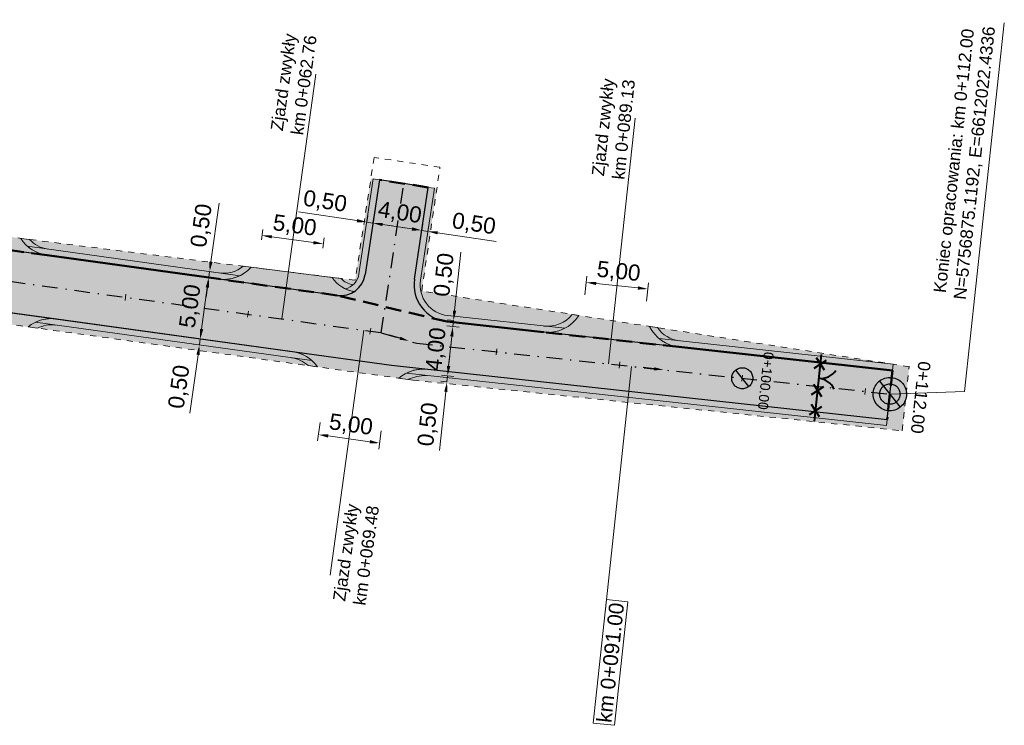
# Model space of a CAD drawing. Extents: x 6611858 to 7509308, y 5497752 to 5756912.
# Tile 1 of 2: x 6611952 to 6612032, y 5756848 to 5756905. Entities that reach past the tile are written whole.
import ezdxf

# ---------------------------------------------------------------- set-up
doc = ezdxf.new("R2010")
doc.units = 0
for name, pattern in [('0$5$0$5', [1, 0.5, -0.5]), ('DASHDOT', [25.4, 12.7, -6.35, 0, -6.35]), ('HIDDEN', [9.524999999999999, 6.35, -3.175])]:
    doc.linetypes.add(name, pattern=pattern)
for name, color, linetype, lineweight in [('1_trasa', 7, 'DASHDOT', 25), ('1_trasa opis', 7, 'Continuous', 0), ('2_krawędz_jezdni', 1, 'Continuous', 30), ('2_krawężnik', 7, 'Continuous', 50), ('2_krawężnik obniżony', 7, 'HIDDEN', 50), ('3_jezdnia hatch', 164, 'Continuous', 0), ('3_pobocze_hatch', 32, 'Continuous', 0), ('3_skarpa hatch', 94, 'Continuous', 0), ('8_Ogrodzenie do rozbiórki', 7, 'Continuous', 40), ('__pomocnicza', 70, 'Continuous', 30), ('_wymiary', 7, 'Continuous', 0)]:
    doc.layers.add(name, color=color, linetype=linetype, lineweight=lineweight)
doc.layers.add('6_Zakres robót', color=6, linetype='Continuous')
doc.styles.get("Standard").update_dxf_attribs({"font": 'arial.ttf'})

msp = doc.modelspace()

# ---------------------------------------------------------------- hatches: boundary and pattern name
at = {"layer": '1_trasa'}
msp.add_hatch(color=256, dxfattribs=at).paths.add_polyline_path([(6612011.027610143, 5756875.736091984, 0.2011521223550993), (6612011.345126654, 5756876.311638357, 0.6650680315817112), (6612009.972388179, 5756877.068948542)])
h = msp.add_hatch(color=256, dxfattribs=at)
h.paths.add_polyline_path([(6612021.92133956, 5756875.766231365), (6612022.945804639, 5756874.472223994, 0.2011521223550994), (6612023.254066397, 5756875.030994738, 0.6650680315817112)], flags=17)
h.paths.add_polyline_path([(6612021.92133956, 5756875.766231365), (6612021.595601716, 5756876.177672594, 0.2011521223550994), (6612021.091310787, 5756875.263569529, 0.6650680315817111), (6612023.271542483, 5756874.060782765), (6612022.945804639, 5756874.472223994, -0.6650680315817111), (6612021.613077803, 5756875.207460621, -0.2011521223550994)])
at = {"layer": '3_jezdnia hatch'}
h = msp.add_hatch(color=256, dxfattribs=at)
h.dxf.hatch_style = 1
edge = h.paths.add_edge_path()
edge.add_line((6612022.213162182, 5756873.066103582), (6612022.640117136, 5756877.043200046))
edge.add_line((6612022.640117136, 5756877.043200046), (6611986.621014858, 5756880.981919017))
edge.add_arc((6611986.947123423, 5756883.964141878), 2.999999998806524, 171.41308597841, 263.75945373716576, ccw=False)
edge.add_line((6611983.980751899, 5756884.412070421), (6611985.103228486, 5756891.845583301))
edge.add_line((6611985.103228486, 5756891.845583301), (6611983.12643877, 5756892.149477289))
edge.add_line((6611983.12643877, 5756892.149477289), (6611981.149933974, 5756892.45522157))
edge.add_line((6611981.149933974, 5756892.45522157), (6611979.992062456, 5756884.787308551))
edge.add_arc((6611978.01448144, 5756885.085927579), 1.999999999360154, 262.11165052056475, 351.4130860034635, ccw=False)
edge.add_line((6611977.739995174, 5756883.104852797), (6611918.091000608, 5756891.369472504))
edge.add_arc((6611914.65992231, 5756866.60603774), 24.99999999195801, 82.11165058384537, 87.00554385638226)
edge.add_line((6611915.965905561, 5756891.571902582), (6611898.261, 5756892.498))
edge.add_arc((6611890.272255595, 5756857.606384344), 35.79448114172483, 51.025643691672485, 77.10390440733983, ccw=False)
edge.add_arc((6611891.440939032, 5756862.469911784), 31.35220846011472, 37.09507199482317, 47.09261922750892, ccw=False)
edge.add_arc((6611918.841504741, 5756883.189062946), 2.999999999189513, 82.11165054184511, 217.0946233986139, ccw=False)
edge.add_line((6611919.253234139, 5756886.160675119), (6611982.116411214, 5756877.450716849))
edge.add_line((6611982.116411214, 5756877.450716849), (6612022.213162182, 5756873.066103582))
h = msp.add_hatch(color=256, dxfattribs=at)
h.dxf.hatch_style = 1
edge = h.paths.add_edge_path()
edge.add_line((6611952.15389935, 5756887.720601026), (6611951.760000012, 5756887.769999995))
edge.add_line((6611951.760000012, 5756887.769999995), (6611946.003386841, 5756888.810761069))
edge.add_arc((6611943.791294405, 5756890.837247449), 2.999999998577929, 262.1116505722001, 317.50736263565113, ccw=False)
edge.add_line((6611943.379565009, 5756887.865635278), (6611954.275476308, 5756886.355960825))
edge.add_arc((6611954.687205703, 5756889.327572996), 2.999999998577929, 212.3885004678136, 262.11165058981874, ccw=False)
h = msp.add_hatch(color=256, dxfattribs=at)
h.dxf.hatch_style = 1
edge = h.paths.add_edge_path()
edge.add_arc((6611978.014481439, 5756885.08592758), 2.0000000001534, 262.1121092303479, 303.5203044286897)
edge.add_arc((6611979.454690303, 5756885.89589985), 2.499999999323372, 212.2470957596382, 262.2819959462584, ccw=False)
edge.add_line((6611977.340303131, 5756884.561970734), (6611970.776409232, 5756885.385149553))
edge.add_arc((6611968.558779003, 5756887.405574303), 3.000000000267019, 262.1116505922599, 317.6641695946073, ccw=False)
edge.add_line((6611968.147049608, 5756884.433962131), (6611973.595005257, 5756883.679124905))
edge.add_line((6611973.595005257, 5756883.679124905), (6611977.739995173, 5756883.104852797))
edge.add_line((6611977.739995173, 5756883.104852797), (6611977.740011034, 5756883.1048506))
h = msp.add_hatch(color=256, dxfattribs=at)
h.dxf.hatch_style = 1
edge = h.paths.add_edge_path()
edge.add_line((6611946.182547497, 5756881.470369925), (6611952.739161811, 5756880.561923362))
edge.add_arc((6611954.627470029, 5756878.230766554), 2.999999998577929, 82.11165057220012, 129.008529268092, ccw=False)
edge.add_line((6611955.039199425, 5756881.202378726), (6611944.143288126, 5756882.712053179))
edge.add_arc((6611943.731558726, 5756879.740441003), 3.000000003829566, 35.21477199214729, 82.11165051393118, ccw=False)
h = msp.add_hatch(color=256, dxfattribs=at)
h.dxf.hatch_style = 1
edge = h.paths.add_edge_path()
edge.add_line((6612003.000265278, 5756880.597559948), (6611997.283496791, 5756881.485442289))
edge.add_arc((6611994.761215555, 5756883.109664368), 2.999999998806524, 263.7594537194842, 327.2205046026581, ccw=False)
edge.add_line((6611994.435106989, 5756880.127441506), (6612005.369924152, 5756878.931710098))
edge.add_arc((6612005.696032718, 5756881.91393296), 2.999999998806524, 206.0267678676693, 263.7594537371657, ccw=False)
h = msp.add_hatch(color=256, dxfattribs=at)
h.dxf.hatch_style = 1
edge = h.paths.add_edge_path()
edge.add_line((6611976.153476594, 5756877.317771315), (6611982.712575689, 5756876.408980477))
edge.add_arc((6611984.737050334, 5756873.996859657), 3.149098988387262, 84.85848046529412, 130.0064803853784, ccw=False)
edge.add_line((6611985.019260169, 5756877.133287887), (6611982.116411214, 5756877.450716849))
edge.add_line((6611982.116411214, 5756877.450716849), (6611979.562172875, 5756877.804617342))
edge.add_line((6611979.562172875, 5756877.804617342), (6611974.114217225, 5756878.559454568))
edge.add_arc((6611973.702487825, 5756875.587842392), 3.000000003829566, 35.21477201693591, 82.11165051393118, ccw=False)
at = {"layer": '3_pobocze_hatch'}
h = msp.add_hatch(color=256, dxfattribs=at)
h.dxf.hatch_style = 1
edge = h.paths.add_edge_path()
edge.add_arc((6611979.44853846, 5756885.896736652), 2.500000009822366, 244.888969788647, 262.3258227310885)
edge.add_arc((6611978.010230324, 5756885.086512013), 1.99999999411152, 262.2344557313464, 303.52011038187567, ccw=False)
edge.add_arc((6611978.014477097, 5756885.085928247), 1.999999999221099, 262.1116504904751, 351.4130860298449)
edge.add_line((6611979.992058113, 5756884.787309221), (6611981.149929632, 5756892.45522224))
edge.add_line((6611981.149929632, 5756892.45522224), (6611980.655539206, 5756892.529876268))
edge.add_line((6611980.655539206, 5756892.529876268), (6611979.497658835, 5756884.86190462))
edge.add_arc((6611978.014473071, 5756885.085868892), 1.500000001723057, 284.4037930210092, 351.4130859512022, ccw=False)
edge = h.paths.add_edge_path()
edge.add_arc((6611954.687201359, 5756889.327573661), 2.999999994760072, 228.556391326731, 262.1116505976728)
edge.add_line((6611954.275471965, 5756886.355961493), (6611968.161072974, 5756884.432052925))
edge.add_arc((6611968.55877466, 5756887.405574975), 3.000000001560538, 262.382032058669, 295.6680639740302)
edge.add_line((6611969.858244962, 5756884.701619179), (6611952.701553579, 5756887.07875111))
edge = h.paths.add_edge_path()
edge.add_arc((6611922.946442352, 5756893.725389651), 2.999999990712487, 262.1116505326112, 295.6669098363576)
edge.add_line((6611924.245858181, 5756891.02140769), (6611918.159613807, 5756891.86468251))
edge.add_arc((6611914.659913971, 5756866.605979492), 25.49999955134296, 82.1116505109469, 87.00554386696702)
edge.add_line((6611915.992016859, 5756892.071161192), (6611898.287115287, 5756892.99731797))
edge.add_line((6611898.287115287, 5756892.99731797), (6611898.260995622, 5756892.498000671))
edge.add_line((6611898.260995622, 5756892.498000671), (6611915.965901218, 5756891.571903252))
edge.add_arc((6611914.659917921, 5756866.606037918), 25.00000048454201, 82.11165063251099, 87.0055438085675, ccw=False)
edge.add_line((6611918.090996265, 5756891.369473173), (6611922.534712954, 5756890.753777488))
edge = h.paths.add_edge_path()
edge.add_arc((6611933.842353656, 5756892.215715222), 3.000000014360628, 228.5563914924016, 262.1116504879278)
edge.add_line((6611933.430624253, 5756889.244103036), (6611943.379560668, 5756887.865635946))
edge.add_arc((6611943.791290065, 5756890.837248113), 2.999999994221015, 262.1116505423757, 295.6669097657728)
edge.add_line((6611945.090705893, 5756888.133266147), (6611931.85670587, 5756889.966892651))
h = msp.add_hatch(color=256, dxfattribs=at)
h.dxf.hatch_style = 1
edge = h.paths.add_edge_path()
edge.add_arc((6611994.761211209, 5756883.109665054), 3.000000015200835, 263.7594538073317, 297.3040214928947)
edge.add_line((6611996.137346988, 5756880.443909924), (6611986.675361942, 5756881.47895683))
edge.add_arc((6611986.947119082, 5756883.96414255), 2.500000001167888, 171.4130860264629, 263.75945369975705, ccw=False)
edge.add_line((6611984.47514281, 5756884.337416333), (6611985.597619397, 5756891.770929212))
edge.add_line((6611985.597619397, 5756891.770929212), (6611985.103224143, 5756891.845583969))
edge.add_line((6611985.103224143, 5756891.845583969), (6611983.980747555, 5756884.412071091))
edge.add_arc((6611986.947119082, 5756883.964142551), 3.000000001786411, 171.4130860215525, 263.7594537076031)
edge.add_line((6611986.621010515, 5756880.981919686), (6611994.435102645, 5756880.127442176))
edge = h.paths.add_edge_path()
edge.add_arc((6612005.696028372, 5756881.913933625), 2.999999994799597, 230.2251763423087, 263.7594537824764)
edge.add_line((6612005.36991981, 5756878.931710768), (6612022.640112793, 5756877.043200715))
edge.add_line((6612022.640112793, 5756877.043200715), (6612022.694247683, 5756877.538849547))
edge.add_line((6612022.694247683, 5756877.538849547), (6612003.776712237, 5756879.608239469))
h = msp.add_hatch(color=256, dxfattribs=at)
h.dxf.hatch_style = 1
h.paths.add_polyline_path([(6611952.848726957, 5756887.633462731), (6611952.153895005, 5756887.720601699, 0.0706629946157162), (6611952.70155358, 5756887.07875111), (6611954.344093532, 5756886.851230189, -0.1738617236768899)])
h = msp.add_hatch(color=256, dxfattribs=at)
h.dxf.hatch_style = 1
edge = h.paths.add_edge_path()
edge.add_arc((6611943.731554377, 5756879.740441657), 3.000000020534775, 48.55229049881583, 82.11165041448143)
edge.add_line((6611944.143283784, 5756882.712053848), (6611919.253229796, 5756886.160675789))
edge.add_arc((6611918.841500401, 5756883.189063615), 3.000000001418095, 82.1116505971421, 217.0946233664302)
edge.add_line((6611916.448578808, 5756881.379664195), (6611916.847444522, 5756881.681255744))
edge.add_arc((6611918.841622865, 5756883.188986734), 2.500000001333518, 82.11457719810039, 217.0916967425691, ccw=False)
edge.add_line((6611919.184604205, 5756885.665347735), (6611945.717363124, 5756881.989122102))
edge = h.paths.add_edge_path()
edge.add_arc((6611984.737045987, 5756873.996860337), 3.149098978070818, 84.85848019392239, 116.51129948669)
edge.add_line((6611983.331369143, 5756876.814820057), (6612022.158799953, 5756872.569008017))
edge.add_line((6612022.158799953, 5756872.569008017), (6612022.213157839, 5756873.066104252))
edge.add_line((6612022.213157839, 5756873.066104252), (6611985.019255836, 5756877.133288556))
edge = h.paths.add_edge_path()
edge.add_arc((6611973.702483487, 5756875.58784307), 2.999999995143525, 48.55229040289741, 82.1116505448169)
edge.add_line((6611974.114212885, 5756878.559455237), (6611955.039195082, 5756881.202379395))
edge.add_arc((6611954.627465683, 5756878.230767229), 2.999999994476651, 82.11165050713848, 115.6710108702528)
edge.add_line((6611953.327856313, 5756880.934656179), (6611975.688292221, 5756877.836523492))
h = msp.add_hatch(color=256, dxfattribs=at)
h.dxf.hatch_style = 1
h.paths.add_polyline_path([(6611970.776404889, 5756885.385150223), (6611970.13554064, 5756885.465521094, -0.2079575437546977), (6611968.215666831, 5756884.929231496), (6611969.85824496, 5756884.701619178, 0.09627189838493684)])
h = msp.add_hatch(color=256, dxfattribs=at)
h.dxf.hatch_style = 1
h.paths.add_polyline_path([(6611978.049136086, 5756884.473076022), (6611977.340298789, 5756884.561971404, 0.1430227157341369), (6611978.390422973, 5756883.63374573, 0.115025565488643), (6611978.993841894, 5756883.949718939, -0.1375526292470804)])
h = msp.add_hatch(color=256, dxfattribs=at)
h.dxf.hatch_style = 1
h.paths.add_polyline_path([(6611952.739157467, 5756880.561924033), (6611953.49135307, 5756880.45770416, -0.151783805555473), (6611954.953501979, 5756880.709416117), (6611953.327856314, 5756880.934656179, 0.05826169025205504)])
h = msp.add_hatch(color=256, dxfattribs=at)
h.dxf.hatch_style = 1
h.paths.add_polyline_path([(6611997.283492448, 5756881.485442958), (6611996.73172797, 5756881.571138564, -0.2598329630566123), (6611994.489357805, 5756880.624489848), (6611996.13734699, 5756880.443909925, 0.1312817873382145)])
h = msp.add_hatch(color=256, dxfattribs=at)
h.dxf.hatch_style = 1
h.paths.add_polyline_path([(6612003.634982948, 5756880.498980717), (6612003.000260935, 5756880.597560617, 0.1059795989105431), (6612003.776712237, 5756879.60823947), (6612005.424174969, 5756879.428758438, -0.2184319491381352)])
h = msp.add_hatch(color=256, dxfattribs=at)
h.dxf.hatch_style = 1
h.paths.add_polyline_path([(6611975.401276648, 5756877.421991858), (6611976.153472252, 5756877.317771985, 0.05826169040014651), (6611975.688292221, 5756877.836523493), (6611974.062645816, 5756878.061763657, -0.1517838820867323)])
h = msp.add_hatch(color=256, dxfattribs=at)
h.dxf.hatch_style = 1
h.paths.add_polyline_path([(6611983.331369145, 5756876.814820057, 0.05895198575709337), (6611982.712571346, 5756876.408981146), (6611983.462282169, 5756876.30510555, -0.09886556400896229), (6611984.950605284, 5756876.63775523)])
at = {"layer": '3_skarpa hatch'}
h = msp.add_hatch(color=256, dxfattribs=at)
h.dxf.hatch_style = 1
h.paths.add_polyline_path([(6611978.993841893, 5756883.949718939, 0.1792596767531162), (6611979.497658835, 5756884.861904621), (6611980.65576329, 5756892.531360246), (6611980.459280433, 5756892.561656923), (6611979.19, 5756884.33), (6611978.049136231, 5756884.473075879, 0.1375526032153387)])
h = msp.add_hatch(color=256, dxfattribs=at)
h.dxf.hatch_style = 1
h.paths.add_polyline_path([(6611986.675265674, 5756881.478967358), (6611994.489357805, 5756880.624489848, 0.2598329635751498), (6611996.731727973, 5756881.571138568), (6611984.57, 5756883.46), (6611985.793842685, 5756891.739094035), (6611985.59738646, 5756891.769386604), (6611984.47514281, 5756884.337416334, 0.4262481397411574)])
h = msp.add_hatch(color=256, dxfattribs=at)
h.dxf.hatch_style = 1
h.paths.add_polyline_path([(6611970.135540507, 5756885.465520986), (6611952.848727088, 5756887.633462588, 0.1738617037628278), (6611954.344093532, 5756886.851230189), (6611968.215657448, 5756884.929232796, 0.2079585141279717)])
h = msp.add_hatch(color=256, dxfattribs=at)
h.dxf.hatch_style = 1
h.paths.add_polyline_path([(6611954.953506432, 5756880.709415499, 0.1517838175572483), (6611953.49135742, 5756880.45770349), (6611975.401281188, 5756877.42199116, 0.1553102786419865), (6611974.028524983, 5756878.066491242)])
h = msp.add_hatch(color=256, dxfattribs=at)
h.dxf.hatch_style = 1
h.paths.add_polyline_path([(6612005.424174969, 5756879.428758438), (6612022.694247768, 5756877.538849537), (6612003.634982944, 5756880.498980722, 0.2184319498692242)])
h = msp.add_hatch(color=256, dxfattribs=at)
h.dxf.hatch_style = 1
h.paths.add_polyline_path([(6612023.999092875, 5756877.336191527), (6612022.694247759, 5756877.538849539), (6612022.158799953, 5756872.569008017), (6611984.950605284, 5756876.63775523, 0.09886556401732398), (6611983.462282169, 5756876.30510555), (6611983.86, 5756876.25), (6612023.442929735, 5756872.155517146)])

# ---------------------------------------------------------------- linework, layer by layer
at = {"color": 0, "linetype": 'ByBlock', "lineweight": 20}
for p, q in [((6611960.647508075, 5756883.20153476), (6611960.578886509, 5756882.706266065)), ((6611970.552881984, 5756881.829103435), (6611970.484260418, 5756881.33383474)), ((6611980.458255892, 5756880.456672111), (6611980.389634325, 5756879.961403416)), ((6611990.641376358, 5756878.78948494), (6611990.587916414, 5756878.292351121)), ((6612000.584052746, 5756877.720286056), (6612000.530592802, 5756877.223152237)), ((6612010.526729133, 5756876.651087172), (6612010.473269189, 5756876.153953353)), ((6612020.469405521, 5756875.581888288), (6612020.415945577, 5756875.084754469))]:
    msp.add_line(p, q, dxfattribs=at)
at = {"layer": '1_trasa', "ltscale": 0.1}
msp.add_line((6611981.301355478, 5756880.087468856), (6611983.126579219, 5756892.150372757), dxfattribs=at)
at = {"layer": '1_trasa', "color": 7, "linetype": 'DASHDOT', "lineweight": 25, "ltscale": 0.1}
for p, q in [((6611919.86984079, 5756888.599064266), (6611981.301355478, 5756880.087468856)), ((6611981.301355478, 5756880.087468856), (6611984.176707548, 5756879.233230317)), ((6611984.176707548, 5756879.233230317), (6612022.4335721, 5756875.119227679))]:
    msp.add_line(p, q, dxfattribs=at)
at = {"layer": '1_trasa'}
for p, q in [((6612011.027610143, 5756875.736091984), (6612009.972388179, 5756877.068948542)), ((6612021.595601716, 5756876.177672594), (6612023.271542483, 5756874.060782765))]:
    msp.add_line(p, q, dxfattribs=at)
for centre, radius in [((6612010.499999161, 5756876.402520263), 0.85), ((6612022.4335721, 5756875.119227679), 1.35), ((6612022.4335721, 5756875.119227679), 0.8252247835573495)]:
    msp.add_circle(centre, radius, dxfattribs=at)
at = {"layer": '1_trasa opis', "color": 7, "linetype": 'Continuous', "lineweight": 0}
msp.add_line((6612028.483220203, 5756875.341933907), (6612031.690816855, 5756905.169963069), dxfattribs=at)
at = {"layer": '1_trasa opis', "color": 5, "linetype": 'Continuous', "lineweight": 0}
for p, q in [((6611973.251893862, 5756881.202755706), (6611975.996756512, 5756901.013503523)), ((6611999.6912367, 5756877.56485486), (6612001.829634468, 5756897.450207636)), ((6611977.160409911, 5756860.470154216), (6611979.90527256, 5756880.280902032))]:
    msp.add_line(p, q, dxfattribs=at)
at = {"layer": '1_trasa opis', "color": 200, "linetype": 'Continuous', "lineweight": 0}
for p, q in [((6612001.550034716, 5756877.364966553), (6611999.411636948, 5756857.479613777)), ((6611999.518430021, 5756858.497838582), (6611998.444140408, 5756848.507822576)), ((6612001.233914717, 5756858.313361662), (6611999.518430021, 5756858.497838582)), ((6612000.159625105, 5756848.323345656), (6612001.233914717, 5756858.313361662)), ((6611998.444140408, 5756848.507822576), (6612000.159625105, 5756848.323345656))]:
    msp.add_line(p, q, dxfattribs=at)
at = {"layer": '1_trasa opis', "color": 7, "linetype": 'Continuous', "lineweight": 0, "extrusion": (0, 0, -1)}
msp.add_line((6612022.4335721, 5756875.119227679), (6612028.483220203, 5756875.341933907), dxfattribs=at)
at = {"layer": '2_krawędz_jezdni'}
for p, q in [((6611981.149933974, 5756892.45522157), (6611979.992062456, 5756884.787308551)), ((6611983.12643877, 5756892.149477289), (6611981.149933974, 5756892.45522157)), ((6611985.103228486, 5756891.845583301), (6611983.12643877, 5756892.149477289)), ((6611977.739995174, 5756883.104852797), (6611918.091000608, 5756891.369472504)), ((6611983.980751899, 5756884.412070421), (6611985.103228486, 5756891.845583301)), ((6611919.253234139, 5756886.160675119), (6611982.116411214, 5756877.450716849)), ((6612022.640117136, 5756877.043200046), (6611986.621014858, 5756880.981919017)), ((6611982.116411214, 5756877.450716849), (6612022.213162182, 5756873.066103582)), ((6612022.213162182, 5756873.066103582), (6612022.640117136, 5756877.043200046))]:
    msp.add_line(p, q, dxfattribs=at)
for centre, radius, start, end in [((6611978.01448144, 5756885.085927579), 1.999999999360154, 262.1116505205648, 351.4130860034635), ((6611986.947123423, 5756883.964141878), 2.999999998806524, 171.41308597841, 263.7594537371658)]:
    msp.add_arc(centre, radius, start, end, dxfattribs=at)
at = {"layer": '2_krawężnik'}
for p, q in [((6611968.14708356, 5756884.434017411), (6611954.275478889, 5756886.35597945)), ((6611994.435102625, 5756880.127441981), (6611986.621014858, 5756880.981919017)), ((6612022.640117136, 5756877.043200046), (6612005.369924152, 5756878.931710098))]:
    msp.add_line(p, q, dxfattribs=at)
at = {"layer": '2_krawężnik obniżony', "color": 16, "ltscale": 0.2}
for p, q in [((6611985.103228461, 5756891.845583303), (6611981.149929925, 5756892.455162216)), ((6612022.640117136, 5756877.043200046), (6612022.213399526, 5756873.068314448))]:
    msp.add_line(p, q, dxfattribs=at)
at = {"layer": '2_krawężnik obniżony', "ltscale": 0.2}
for p, q in [((6611954.275478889, 5756886.35597945), (6611943.379562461, 5756887.865648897)), ((6611977.739995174, 5756883.104852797), (6611968.147045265, 5756884.433962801)), ((6611986.621014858, 5756880.981919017), (6611977.739995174, 5756883.104852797)), ((6612005.369924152, 5756878.931710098), (6611994.435102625, 5756880.127441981))]:
    msp.add_line(p, q, dxfattribs=at)
at = {"layer": '3_jezdnia hatch'}
for p, q in [((6611943.379565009, 5756887.865635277), (6611954.275476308, 5756886.355960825)), ((6611954.275476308, 5756886.355960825), (6611954.275476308, 5756886.355960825)), ((6611977.340298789, 5756884.561971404), (6611970.776404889, 5756885.385150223)), ((6611977.340303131, 5756884.561970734), (6611970.776409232, 5756885.385149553)), ((6611968.147045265, 5756884.433962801), (6611968.147045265, 5756884.433962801)), ((6611968.147045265, 5756884.433962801), (6611973.595000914, 5756883.679125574)), ((6611968.147049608, 5756884.433962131), (6611968.147049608, 5756884.433962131)), ((6611968.147049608, 5756884.433962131), (6611973.595005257, 5756883.679124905)), ((6611973.595000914, 5756883.679125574), (6611977.73999083, 5756883.104853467)), ((6611973.595005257, 5756883.679124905), (6611977.739995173, 5756883.104852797)), ((6611955.039199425, 5756881.202378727), (6611944.143288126, 5756882.712053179)), ((6611977.73999083, 5756883.104853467), (6611977.740006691, 5756883.104851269)), ((6611977.739995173, 5756883.104852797), (6611977.740011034, 5756883.1048506)), ((6611955.039199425, 5756881.202378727), (6611955.039199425, 5756881.202378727)), ((6611994.435106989, 5756880.127441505), (6611994.435106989, 5756880.127441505)), ((6611994.435106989, 5756880.127441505), (6612005.369924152, 5756878.931710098)), ((6611979.562172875, 5756877.804617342), (6611974.114217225, 5756878.559454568)), ((6611974.114217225, 5756878.559454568), (6611974.114217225, 5756878.559454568)), ((6612005.369924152, 5756878.931710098), (6612005.369924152, 5756878.931710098)), ((6611982.116411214, 5756877.450716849), (6611979.562172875, 5756877.804617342)), ((6611985.019260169, 5756877.133287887), (6611982.116411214, 5756877.450716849)), ((6611985.019260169, 5756877.133287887), (6611985.019260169, 5756877.133287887))]:
    msp.add_line(p, q, dxfattribs=at)
for centre, radius, start, end in [((6611954.687205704, 5756889.327572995), 2.999999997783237, 212.3885003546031, 262.111650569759), ((6611968.55877466, 5756887.405574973), 3.000000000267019, 262.1116505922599, 317.6641695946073), ((6611968.558779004, 5756887.405574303), 2.999999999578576, 262.1116505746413, 317.6641695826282), ((6611979.45468596, 5756885.89590052), 2.499999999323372, 212.2470957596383, 262.2819959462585), ((6611979.454690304, 5756885.895899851), 2.500000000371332, 212.2470957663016, 262.2819959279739), ((6611979.454690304, 5756885.89589985), 2.500000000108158, 212.2470957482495, 262.2819959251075), ((6611978.01448144, 5756885.085927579), 1.999999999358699, 262.1121092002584, 303.5203044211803), ((6611954.627470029, 5756878.230766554), 2.999999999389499, 82.11165057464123, 129.0085292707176), ((6611994.761215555, 5756883.109664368), 3.000000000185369, 263.7594537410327, 327.2205045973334), ((6612005.696032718, 5756881.91393296), 2.999999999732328, 206.0267678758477, 263.7594537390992), ((6611973.70248783, 5756875.587842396), 2.999999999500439, 35.21477201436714, 82.11165059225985), ((6611984.737050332, 5756873.996859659), 3.149098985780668, 84.85848042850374, 130.0064803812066)]:
    msp.add_arc(centre, radius, start, end, dxfattribs=at)
at = {"layer": '3_pobocze_hatch'}
for p, q in [((6611980.655539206, 5756892.529876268), (6611979.497658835, 5756884.86190462)), ((6611980.655539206, 5756892.529876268), (6611979.497658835, 5756884.86190462)), ((6611979.992058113, 5756884.787309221), (6611981.149929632, 5756892.45522224)), ((6611979.992058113, 5756884.787309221), (6611981.149929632, 5756892.45522224)), ((6611981.149929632, 5756892.45522224), (6611980.655539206, 5756892.529876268)), ((6611981.149929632, 5756892.45522224), (6611980.655539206, 5756892.529876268)), ((6611983.980747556, 5756884.41207109), (6611985.103224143, 5756891.845583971)), ((6611985.597619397, 5756891.770929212), (6611984.47514281, 5756884.337416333)), ((6611985.103224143, 5756891.845583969), (6611985.597619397, 5756891.770929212)), ((6611954.275471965, 5756886.355961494), (6611943.379560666, 5756887.865635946)), ((6611952.848726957, 5756887.633462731), (6611952.153895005, 5756887.720601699)), ((6611969.858244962, 5756884.701619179), (6611952.701553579, 5756887.07875111)), ((6611969.858244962, 5756884.701619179), (6611952.701553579, 5756887.07875111)), ((6611954.275471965, 5756886.355961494), (6611954.275471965, 5756886.355961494)), ((6611954.275471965, 5756886.355961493), (6611968.161072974, 5756884.432052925)), ((6611954.275471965, 5756886.355961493), (6611968.161072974, 5756884.432052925)), ((6611970.13554064, 5756885.465521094), (6611970.776404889, 5756885.385150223)), ((6611977.340298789, 5756884.561971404), (6611978.049136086, 5756884.473076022)), ((6611944.143283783, 5756882.712053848), (6611955.039195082, 5756881.202379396)), ((6611953.327856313, 5756880.934656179), (6611975.688292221, 5756877.836523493)), ((6611953.327856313, 5756880.934656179), (6611975.688292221, 5756877.836523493)), ((6611955.039195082, 5756881.202379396), (6611955.039195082, 5756881.202379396)), ((6611974.114212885, 5756878.559455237), (6611955.039195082, 5756881.202379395)), ((6611974.114212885, 5756878.559455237), (6611955.039195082, 5756881.202379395)), ((6612022.640112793, 5756877.043200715), (6611986.621010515, 5756880.981919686)), ((6611986.675361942, 5756881.47895683), (6611996.137346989, 5756880.443909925)), ((6611997.283492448, 5756881.485442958), (6611996.73172797, 5756881.571138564)), ((6611952.739157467, 5756880.561924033), (6611953.49135307, 5756880.45770416)), ((6612005.36991981, 5756878.931710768), (6611994.435102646, 5756880.127442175)), ((6611994.435102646, 5756880.127442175), (6611994.435102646, 5756880.127442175)), ((6612003.634982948, 5756880.498980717), (6612003.000260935, 5756880.597560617)), ((6612003.776712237, 5756879.60823947), (6612022.694247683, 5756877.538849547)), ((6611974.114212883, 5756878.559455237), (6611974.114212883, 5756878.559455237)), ((6611974.114212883, 5756878.559455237), (6611979.562168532, 5756877.804618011)), ((6612005.36991981, 5756878.931710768), (6612005.36991981, 5756878.931710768)), ((6611979.562168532, 5756877.804618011), (6611982.116406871, 5756877.450717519)), ((6611975.401276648, 5756877.421991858), (6611976.153472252, 5756877.317771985)), ((6611982.116406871, 5756877.450717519), (6611985.019255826, 5756877.133288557)), ((6612022.213157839, 5756873.066104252), (6611985.019255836, 5756877.133288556)), ((6611985.019255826, 5756877.133288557), (6611985.019255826, 5756877.133288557)), ((6612022.213157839, 5756873.066104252), (6611985.019255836, 5756877.133288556)), ((6612022.694247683, 5756877.538849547), (6612022.640112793, 5756877.043200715)), ((6612022.640112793, 5756877.043200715), (6612022.640112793, 5756877.043200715)), ((6611982.712571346, 5756876.408981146), (6611983.462282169, 5756876.30510555)), ((6611983.331369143, 5756876.814820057), (6612022.158799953, 5756872.569008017)), ((6611983.331369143, 5756876.814820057), (6612022.158799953, 5756872.569008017)), ((6612022.158799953, 5756872.569008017), (6612022.213157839, 5756873.066104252)), ((6612022.158799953, 5756872.569008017), (6612022.213157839, 5756873.066104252))]:
    msp.add_line(p, q, dxfattribs=at)
for centre, radius, start, end in [((6611954.68720136, 5756889.327573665), 2.999999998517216, 212.3885003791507, 262.1116505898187), ((6611954.687201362, 5756889.327573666), 2.500000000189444, 222.6598392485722, 262.1116505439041), ((6611954.687201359, 5756889.327573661), 2.999999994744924, 228.556391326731, 262.1116505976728), ((6611954.687201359, 5756889.327573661), 2.999999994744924, 228.556391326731, 262.1116505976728), ((6611968.55877466, 5756887.405574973), 3.000000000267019, 262.1116505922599, 317.6641695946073), ((6611968.558774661, 5756887.405574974), 2.500000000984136, 262.1116505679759, 309.1022580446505), ((6611978.014473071, 5756885.085868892), 1.500000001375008, 284.4037930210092, 351.4130859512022), ((6611978.014473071, 5756885.085868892), 1.500000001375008, 284.4037930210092, 351.4130859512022), ((6611968.55877466, 5756887.405574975), 3.000000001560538, 262.382032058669, 295.6680639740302), ((6611968.55877466, 5756887.405574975), 3.000000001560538, 262.382032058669, 295.6680639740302), ((6611979.45468596, 5756885.895900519), 2.499999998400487, 212.2470957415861, 262.281995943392), ((6611978.014477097, 5756885.085928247), 1.999999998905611, 262.111650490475, 351.4130860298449), ((6611978.014477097, 5756885.085928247), 1.999999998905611, 262.111650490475, 351.4130860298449), ((6611979.45468596, 5756885.89590052), 1.999999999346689, 225.3499362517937, 256.6780801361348), ((6611986.94711908, 5756883.964142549), 2.999999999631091, 171.4130859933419, 263.7594537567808), ((6611986.94711908, 5756883.964142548), 2.499999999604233, 171.4130859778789, 263.7594537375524), ((6611978.010230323, 5756885.086512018), 1.999999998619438, 262.2344556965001, 303.5201103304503), ((6611978.010230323, 5756885.086512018), 1.999999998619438, 262.2344556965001, 303.5201103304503), ((6611979.44853846, 5756885.896736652), 2.500000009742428, 244.888969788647, 262.3258227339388), ((6611979.44853846, 5756885.896736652), 2.500000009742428, 244.888969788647, 262.3258227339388), ((6611954.627465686, 5756878.230767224), 2.999999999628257, 82.11165057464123, 129.0085292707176), ((6611954.627465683, 5756878.230767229), 2.999999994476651, 82.11165050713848, 115.6710108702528), ((6611954.627465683, 5756878.230767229), 2.999999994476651, 82.11165050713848, 115.6710108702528), ((6611994.761211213, 5756883.109665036), 2.999999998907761, 263.7594537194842, 327.2205045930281), ((6611994.761211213, 5756883.109665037), 2.499999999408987, 262.8239746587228, 322.0182395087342), ((6611954.627465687, 5756878.230767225), 2.499999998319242, 82.50645435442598, 117.0292332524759), ((6612005.696028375, 5756881.91393363), 2.999999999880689, 206.0267678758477, 263.7594537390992), ((6612005.696028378, 5756881.913933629), 2.500000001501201, 214.4704529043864, 263.7575651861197), ((6611973.702483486, 5756875.587843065), 2.999999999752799, 35.21477200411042, 82.11165057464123), ((6611973.702483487, 5756875.58784307), 2.999999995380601, 48.55229040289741, 82.1116505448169), ((6611973.702483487, 5756875.58784307), 2.999999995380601, 48.55229040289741, 82.1116505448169), ((6611973.702483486, 5756875.587843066), 2.499999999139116, 47.19406807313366, 82.11165056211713), ((6611984.73704599, 5756873.996860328), 3.149098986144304, 84.85848044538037, 130.0064803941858), ((6611984.737045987, 5756873.996860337), 3.149098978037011, 84.85848019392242, 116.51129948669), ((6611984.737045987, 5756873.996860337), 3.149098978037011, 84.85848019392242, 116.51129948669), ((6611985.039388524, 5756872.744714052), 3.89405342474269, 91.3064390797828, 113.8913640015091)]:
    msp.add_arc(centre, radius, start, end, dxfattribs=at)
at = {"layer": '6_Zakres robót', "color": 3, "linetype": '0$5$0$5', "lineweight": 0}
for p, q in [((6611980.722708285, 5756894.270064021), (6611979.19, 5756884.33)), ((6611986.049708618, 5756893.469984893), (6611980.722708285, 5756894.270064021)), ((6611984.57, 5756883.46), (6611986.049708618, 5756893.469984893)), ((6611979.19, 5756884.33), (6611951.76, 5756887.77)), ((6611919.12, 5756885.22), (6611983.86, 5756876.25)), ((6612023.999092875, 5756877.336191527), (6611984.57, 5756883.46)), ((6612023.442929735, 5756872.155517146), (6612024.004650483, 5756877.38796079)), ((6611983.86, 5756876.25), (6612023.442929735, 5756872.155517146))]:
    msp.add_line(p, q, dxfattribs=at)
at = {"layer": '8_Ogrodzenie do rozbiórki', "color": 1}
for p, q in [((6612016.312539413, 5756877.224853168), (6612017.320079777, 5756877.876667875)), ((6612017.142216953, 5756877.046990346), (6612016.490402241, 5756878.054530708)), ((6612016.100696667, 5756875.077512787), (6612017.108237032, 5756875.729327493)), ((6612016.930374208, 5756874.899649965), (6612016.278559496, 5756875.907190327)), ((6612015.927947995, 5756873.460990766), (6612016.93548836, 5756874.112805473)), ((6612016.757625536, 5756873.283127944), (6612016.105810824, 5756874.290668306))]:
    msp.add_line(p, q, dxfattribs=at)
at = {"layer": '8_Ogrodzenie do rozbiórki', "color": 6, "linetype": 'ByBlock'}
for p, q in [((6612016.513, 5756874.468), (6612016.894, 5756878.33)), ((6612016.326739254, 5756872.891620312), (6612016.513, 5756874.468))]:
    msp.add_line(p, q, dxfattribs=at)
for centre, start, end in [((6612016.848988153, 5756877.891927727), 264.4340115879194, 324.434011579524), ((6612016.558011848, 5756874.906072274), 24.43401158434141, 84.4340115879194)]:
    msp.add_arc(centre, 1.5, start, end, dxfattribs=at)
at = {"layer": '__pomocnicza', "color": 7, "linetype": 'Continuous', "lineweight": 30}
for p, q in [((6611982.810925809, 5756879.638990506), (6611981.948194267, 5756879.895299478)), ((6612003.379709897, 5756877.168210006), (6612002.484869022, 5756877.264437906))]:
    msp.add_line(p, q, dxfattribs=at)
for points in [[(6611982.846524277, 5756879.758814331), (6611983.529868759, 5756879.425399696), (6611982.775327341, 5756879.519166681)], [(6612003.393074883, 5756877.292493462), (6612004.125410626, 5756877.08802009), (6612003.366344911, 5756877.043926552)]]:
    msp.add_solid(points, dxfattribs=at)
at = {"layer": '_wymiary'}
for p, q in [((6611967.527634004, 5756885.83217749), (6611968.182609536, 5756890.559392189)), ((6611979.337034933, 5756889.156153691), (6611974.618157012, 5756889.868714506)), ((6611980.12806734, 5756889.03670608), (6611980.202722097, 5756889.531101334)), ((6611980.622462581, 5756888.962051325), (6611980.12806734, 5756889.03670608)), ((6611980.622346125, 5756888.961280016), (6611980.697000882, 5756889.45567527)), ((6611980.622462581, 5756888.962051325), (6611980.697117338, 5756889.456446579)), ((6611981.413378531, 5756888.841832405), (6611983.786475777, 5756888.483489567)), ((6611981.413494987, 5756888.842603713), (6611982.204527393, 5756888.723156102)), ((6611984.577508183, 5756888.364041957), (6611984.65216294, 5756888.858437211)), ((6611984.577508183, 5756888.364041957), (6611984.65216294, 5756888.858437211)), ((6611971.616168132, 5756887.612930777), (6611971.732115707, 5756888.449769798)), ((6611983.786475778, 5756888.483489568), (6611982.995443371, 5756888.60293718)), ((6611984.577508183, 5756888.364041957), (6611985.071903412, 5756888.289387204)), ((6611985.071903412, 5756888.289387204), (6611985.146558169, 5756888.783782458)), ((6611985.862935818, 5756888.169939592), (6611990.58181374, 5756887.457378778)), ((6611972.455924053, 5756887.844706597), (6611975.823751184, 5756887.378079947)), ((6611976.568855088, 5756886.926715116), (6611976.684802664, 5756887.763554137)), ((6611987.232329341, 5756881.871848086), (6611987.741732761, 5756886.616957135)), ((6611967.349226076, 5756884.54453767), (6611967.417839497, 5756885.039747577)), ((6611967.417839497, 5756885.039747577), (6611967.913108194, 5756884.971126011)), ((6611967.344167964, 5756884.545264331), (6611966.848899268, 5756884.613885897)), ((6611967.349226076, 5756884.54453767), (6611967.844494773, 5756884.475916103)), ((6611997.777620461, 5756883.161430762), (6611997.937730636, 5756884.652861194)), ((6611998.679790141, 5756884.070325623), (6612002.060365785, 5756883.707409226)), ((6612002.749055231, 5756882.627730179), (6612002.909165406, 5756884.11916061)), ((6611967.234373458, 5756883.752834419), (6611966.767743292, 5756880.384981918)), ((6611967.23943157, 5756883.752107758), (6611967.129637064, 5756882.959677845)), ((6611966.772804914, 5756880.384280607), (6611966.882599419, 5756881.17671052)), ((6611987.146937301, 5756881.076418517), (6611986.64979382, 5756881.129788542)), ((6611987.093567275, 5756880.579275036), (6611987.146937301, 5756881.076418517)), ((6611987.093567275, 5756880.579275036), (6611986.596423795, 5756880.632645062)), ((6611987.093567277, 5756880.579275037), (6611987.590710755, 5756880.525904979)), ((6611966.657948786, 5756879.592552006), (6611966.16268009, 5756879.661173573)), ((6611966.663010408, 5756879.591850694), (6611966.167741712, 5756879.66047226)), ((6611966.663010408, 5756879.591850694), (6611966.594380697, 5756879.096523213)), ((6611987.008175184, 5756879.783845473), (6611986.751998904, 5756877.397556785)), ((6611987.008175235, 5756879.783845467), (6611986.922783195, 5756878.988415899)), ((6611966.594380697, 5756879.096523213), (6611966.099112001, 5756879.165144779)), ((6611966.484586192, 5756878.3040933), (6611965.829610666, 5756873.576878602)), ((6611986.751998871, 5756877.397556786), (6611986.837390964, 5756878.192986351)), ((6611986.613236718, 5756876.104983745), (6611986.116093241, 5756876.158353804)), ((6611986.666606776, 5756876.602127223), (6611986.169463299, 5756876.655497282)), ((6611986.666606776, 5756876.602127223), (6611986.613236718, 5756876.104983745)), ((6611986.666606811, 5756876.602127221), (6611987.163750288, 5756876.548757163)), ((6611986.527844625, 5756875.309554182), (6611986.018440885, 5756870.564445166)), ((6611976.349487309, 5756872.833256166), (6611976.143622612, 5756871.34745008)), ((6611981.302174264, 5756872.147040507), (6611981.096309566, 5756870.661234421)), ((6611977.00467409, 5756871.73292427), (6611980.372501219, 5756871.266297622))]:
    msp.add_line(p, q, dxfattribs=at)
for points in [[(6611979.356942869, 5756889.287992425), (6611979.317126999, 5756889.024314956), (6611980.12806734, 5756889.03670608)], [(6611981.433286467, 5756888.973671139), (6611981.393470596, 5756888.70999367), (6611980.622346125, 5756888.961280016)], [(6611981.433402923, 5756888.974442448), (6611981.393587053, 5756888.710764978), (6611980.622462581, 5756888.962051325)], [(6611983.806383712, 5756888.615328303), (6611983.766567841, 5756888.351650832), (6611984.577508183, 5756888.364041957)], [(6611983.806383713, 5756888.615328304), (6611983.766567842, 5756888.351650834), (6611984.577508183, 5756888.364041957)], [(6611985.882843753, 5756888.301778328), (6611985.843027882, 5756888.038100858), (6611985.071903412, 5756888.289387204)], [(6611972.474223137, 5756887.97677825), (6611972.437624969, 5756887.712634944), (6611971.663494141, 5756887.954501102)], [(6611975.842050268, 5756887.5101516), (6611975.8054521, 5756887.246008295), (6611976.616181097, 5756887.268285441)], [(6611967.395562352, 5756885.850476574), (6611967.659705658, 5756885.813878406), (6611967.417839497, 5756885.039747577)], [(6611967.102301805, 5756883.771133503), (6611967.36644511, 5756883.734535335), (6611967.344167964, 5756884.545264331)], [(6611967.107359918, 5756883.770406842), (6611967.371503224, 5756883.733808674), (6611967.349226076, 5756884.54453767)], [(6611998.694022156, 5756884.202897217), (6611998.665558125, 5756883.937754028), (6611997.884360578, 5756884.155717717)], [(6612002.0745978, 5756883.83998082), (6612002.046133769, 5756883.574837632), (6612002.855795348, 5756883.622017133)], [(6611987.099757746, 5756881.886080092), (6611987.364900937, 5756881.857616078), (6611987.146937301, 5756881.076418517)], [(6611966.63567164, 5756880.403281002), (6611966.899814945, 5756880.366682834), (6611966.657948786, 5756879.592552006)], [(6611966.640733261, 5756880.402579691), (6611966.904876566, 5756880.365981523), (6611966.663010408, 5756879.591850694)], [(6611986.87560359, 5756879.798077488), (6611987.140746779, 5756879.769613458), (6611987.093567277, 5756880.579275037)], [(6611986.87560364, 5756879.798077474), (6611987.140746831, 5756879.769613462), (6611987.093567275, 5756880.579275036)], [(6611966.352514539, 5756878.322392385), (6611966.616657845, 5756878.285794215), (6611966.594380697, 5756879.096523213)], [(6611986.61942731, 5756877.4117888), (6611986.884570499, 5756877.383324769), (6611986.666606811, 5756876.602127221)], [(6611986.619427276, 5756877.411788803), (6611986.884570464, 5756877.383324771), (6611986.666606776, 5756876.602127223)], [(6611986.39527303, 5756875.323786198), (6611986.660416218, 5756875.295322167), (6611986.613236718, 5756876.104983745)], [(6611977.022973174, 5756871.864995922), (6611976.986375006, 5756871.600852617), (6611976.212244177, 5756871.842718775)], [(6611980.390800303, 5756871.398369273), (6611980.354202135, 5756871.134225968), (6611981.164931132, 5756871.156503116)]]:
    msp.add_solid(points, dxfattribs=at)

# ---------------------------------------------------------------- texts
at = {"layer": '1_trasa opis', "color": 5}
for s, rotation, p in [('Zjazd zwykły', 82.11165055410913, (6611973.334053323, 5756896.368410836)), ('km 0+062.76', 82.11165055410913, (6611974.974492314, 5756896.034381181)), ('Zjazd zwykły', 83.86220914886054, (6611999.310073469, 5756892.725941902)), ('km 0+089.13', 83.86220914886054, (6612000.959914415, 5756892.441841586)), ('Zjazd zwykły', 82.11165055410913, (6611978.376316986, 5756858.316322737)), ('km 0+069.48', 82.11165055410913, (6611980.016568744, 5756857.980941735))]:
    msp.add_text(s, height=1, rotation=rotation, dxfattribs=at).set_placement(p)
at = {"layer": '1_trasa opis', "color": 7}
for s, height, rotation, p in [('Koniec opracowania: km 0+112.00', 1, 83.86220914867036, (6612026.953859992, 5756883.272949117)), ('N=5756875.1192, E=6612022.4336', 1, 83.86220914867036, (6612028.574892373, 5756882.720952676)), ('0+100.00', 0.8, 263.8622091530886, (6612012.255446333, 5756878.569953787)), ('0+112.00', 1, 263.8622091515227, (6612024.75216452, 5756877.815154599))]:
    msp.add_text(s, height=height, rotation=rotation, dxfattribs=at).set_placement(p)
at = {"layer": '1_trasa opis', "color": 200}
msp.add_text('km 0+091.00', height=1.2, rotation=83.86220914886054, dxfattribs=at).set_placement((6611999.905538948, 5756848.490145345))
at = {"layer": '_wymiary'}
for s, rotation, p in [('0,50', 351.4130859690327, (6611974.923453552, 5756890.386092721)), ('4,00', 351.4130859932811, (6611980.967167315, 5756889.472689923)), ('0,50', 82.11165053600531, (6611967.116366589, 5756886.923573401)), ('5,00', 352.1116505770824, (6611972.471411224, 5756888.405045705)), ('0,50', 351.4130859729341, (6611986.959264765, 5756888.567870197)), ('0,50', 83.87257241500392, (6611986.787718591, 5756882.950090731)), ('5,00', 353.8725685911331, (6611998.678051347, 5756884.630876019)), ('5,00', 82.11165055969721, (6611966.207405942, 5756880.400481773)), ('4,00', 83.87256859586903, (6611986.14087073, 5756876.924684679)), ('0,50', 82.1116506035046, (6611965.308548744, 5756873.875844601)), ('0,50', 83.87256857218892, (6611985.488438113, 5756870.847258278)), ('5,00', 352.1116505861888, (6611977.02016126, 5756872.293263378))]:
    msp.add_text(s, height=1.3, rotation=rotation, dxfattribs=at).set_placement(p)

doc.saveas('drawing.dxf')
